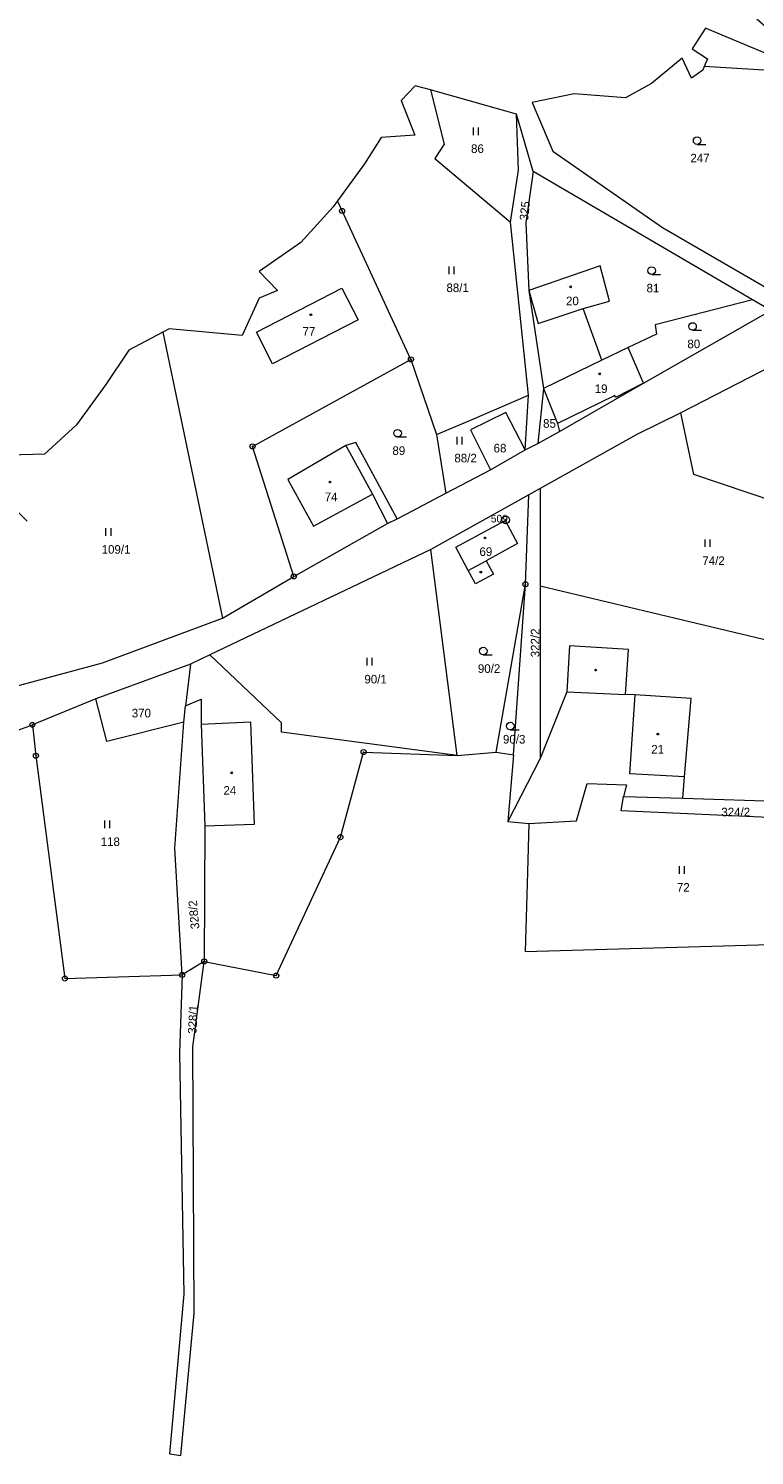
# Model space of a CAD drawing. Header units: metres. Extents: x -608979 to -607440, y -1002358 to -1001032.
# Tile 7 of 11: x -608046 to -607902, y -1001595 to -1001313. Entities that reach past the tile are written whole.
import ezdxf
from ezdxf.enums import TextEntityAlignment as Align

# ---------------------------------------------------------------- set-up
doc = ezdxf.new("R2010")
doc.units = ezdxf.units.M
for name, color, linetype in [('Hranice parcel', 7, 'Continuous'), ('Parcelní čísla', 7, 'Continuous'), ('Vnitřní kresba', 7, 'Continuous'), ('Značky bodu BP', 7, 'Continuous'), ('Značky budov', 7, 'Continuous'), ('Značky kultur', 7, 'Continuous')]:
    doc.layers.add(name, color=color, linetype=linetype)
doc.styles.add('dgn001', font='dgn001.shx')
doc.styles.add('dgn023', font='dgn023.shx')

# ---------------------------------------------------------------- blocks, each defined once
blk = doc.blocks.new('4.021')
at = {"layer": 'Značky budov', "color": 7, "linetype": 'Continuous', "lineweight": 13}
blk.add_circle((-0.01, 0), 0.175, dxfattribs=at)
blk = doc.blocks.new('4.026')
at = {"layer": 'Značky budov', "color": 7, "linetype": 'Continuous', "lineweight": 13}
blk.add_circle((-0.01, 0), 0.175, dxfattribs=at)
blk = doc.blocks.new('4.0215')
at = {"layer": 'Značky budov', "color": 7, "linetype": 'Continuous', "lineweight": 13}
blk.add_circle((-0.01, 0), 0.175, dxfattribs=at)
blk = doc.blocks.new('4.0216')
at = {"layer": 'Značky budov', "color": 7, "linetype": 'Continuous', "lineweight": 13}
blk.add_circle((-0.01, 0), 0.175, dxfattribs=at)
blk = doc.blocks.new('4.0230')
at = {"layer": 'Značky budov', "color": 7, "linetype": 'Continuous', "lineweight": 13}
blk.add_circle((-0.01, 0), 0.175, dxfattribs=at)
blk = doc.blocks.new('4.0246')
at = {"layer": 'Značky budov', "color": 7, "linetype": 'Continuous', "lineweight": 13}
blk.add_circle((-0.01, 0), 0.175, dxfattribs=at)
blk = doc.blocks.new('4.0255')
at = {"layer": 'Značky budov', "color": 7, "linetype": 'Continuous', "lineweight": 13}
blk.add_circle((-0.01, 0), 0.175, dxfattribs=at)
blk = doc.blocks.new('3.0616')
at = {"layer": 'Značky kultur', "color": 7, "linetype": 'Continuous', "lineweight": 13}
for p, q in [((-0.51, 0), (-0.51, 1.5)), ((0.49, 0), (0.49, 1.5))]:
    blk.add_line(p, q, dxfattribs=at)
blk = doc.blocks.new('3.0624')
at = {"layer": 'Značky kultur', "color": 7, "linetype": 'Continuous', "lineweight": 13}
for p, q in [((-0.51, 0), (-0.51, 1.5)), ((0.49, 0), (0.49, 1.5))]:
    blk.add_line(p, q, dxfattribs=at)
blk = doc.blocks.new('3.0416')
at = {"layer": 'Značky kultur', "color": 7, "linetype": 'Continuous', "lineweight": 13}
blk.add_line((0.01, 0), (1.76, 0), dxfattribs=at)
blk.add_circle((0.01, 0.75), 0.75, dxfattribs=at)
blk = doc.blocks.new('3.0418')
at = {"layer": 'Značky kultur', "color": 7, "linetype": 'Continuous', "lineweight": 13}
blk.add_line((0.01, 0), (1.76, 0), dxfattribs=at)
blk.add_circle((0.01, 0.75), 0.75, dxfattribs=at)
blk = doc.blocks.new('3.0419')
at = {"layer": 'Značky kultur', "color": 7, "linetype": 'Continuous', "lineweight": 13}
blk.add_line((0.01, 0), (1.76, 0), dxfattribs=at)
blk.add_circle((0.01, 0.75), 0.75, dxfattribs=at)
blk = doc.blocks.new('3.0421')
at = {"layer": 'Značky kultur', "color": 7, "linetype": 'Continuous', "lineweight": 13}
blk.add_line((0.01, 0), (1.76, 0), dxfattribs=at)
blk.add_circle((0.01, 0.75), 0.75, dxfattribs=at)
blk = doc.blocks.new('3.0629')
at = {"layer": 'Značky kultur', "color": 7, "linetype": 'Continuous', "lineweight": 13}
for p, q in [((-0.51, 0), (-0.51, 1.5)), ((0.49, 0), (0.49, 1.5))]:
    blk.add_line(p, q, dxfattribs=at)
blk = doc.blocks.new('3.0630')
at = {"layer": 'Značky kultur', "color": 7, "linetype": 'Continuous', "lineweight": 13}
for p, q in [((-0.51, 0), (-0.51, 1.5)), ((0.49, 0), (0.49, 1.5))]:
    blk.add_line(p, q, dxfattribs=at)
blk = doc.blocks.new('3.0429')
at = {"layer": 'Značky kultur', "color": 7, "linetype": 'Continuous', "lineweight": 13}
blk.add_line((0.01, 0), (1.76, 0), dxfattribs=at)
blk.add_circle((0.01, 0.75), 0.75, dxfattribs=at)
blk = doc.blocks.new('3.0637')
at = {"layer": 'Značky kultur', "color": 7, "linetype": 'Continuous', "lineweight": 13}
for p, q in [((-0.51, 0), (-0.51, 1.5)), ((0.49, 0), (0.49, 1.5))]:
    blk.add_line(p, q, dxfattribs=at)
blk = doc.blocks.new('3.0638')
at = {"layer": 'Značky kultur', "color": 7, "linetype": 'Continuous', "lineweight": 13}
for p, q in [((-0.51, 0), (-0.51, 1.5)), ((0.49, 0), (0.49, 1.5))]:
    blk.add_line(p, q, dxfattribs=at)
blk = doc.blocks.new('3.0430')
at = {"layer": 'Značky kultur', "color": 7, "linetype": 'Continuous', "lineweight": 13}
blk.add_line((0.01, 0), (1.76, 0), dxfattribs=at)
blk.add_circle((0.01, 0.75), 0.75, dxfattribs=at)
blk = doc.blocks.new('3.0642')
at = {"layer": 'Značky kultur', "color": 7, "linetype": 'Continuous', "lineweight": 13}
for p, q in [((-0.51, 0), (-0.51, 1.5)), ((0.49, 0), (0.49, 1.5))]:
    blk.add_line(p, q, dxfattribs=at)
blk = doc.blocks.new('3.0643')
at = {"layer": 'Značky kultur', "color": 7, "linetype": 'Continuous', "lineweight": 13}
for p, q in [((-0.51, 0), (-0.51, 1.5)), ((0.49, 0), (0.49, 1.5))]:
    blk.add_line(p, q, dxfattribs=at)
blk = doc.blocks.new('1.018')
at = {"layer": 'Značky bodu BP', "color": 3, "linetype": 'Continuous', "lineweight": 13}
for radius in [0.75, 0.03]:
    blk.add_circle((0, 0), radius, dxfattribs=at)
blk = doc.blocks.new('1.0548')
at = {"layer": 'Značky bodu BP', "color": 3, "linetype": 'Continuous', "lineweight": 13}
for radius in [0.5, 0.0303]:
    blk.add_circle((0, 0), radius, dxfattribs=at)
blk = doc.blocks.new('1.0549')
at = {"layer": 'Značky bodu BP', "color": 3, "linetype": 'Continuous', "lineweight": 13}
for radius in [0.5, 0.0303]:
    blk.add_circle((0, 0), radius, dxfattribs=at)
blk = doc.blocks.new('4.0258')
at = {"layer": 'Značky budov', "color": 7, "linetype": 'Continuous', "lineweight": 13}
blk.add_circle((-0.01, 0), 0.175, dxfattribs=at)
blk = doc.blocks.new('4.0259')
at = {"layer": 'Značky budov', "color": 7, "linetype": 'Continuous', "lineweight": 13}
blk.add_circle((-0.01, 0), 0.175, dxfattribs=at)
blk = doc.blocks.new('1.0559')
at = {"layer": 'Značky bodu BP', "color": 3, "linetype": 'Continuous', "lineweight": 13}
for radius in [0.5, 0.0303]:
    blk.add_circle((0, 0), radius, dxfattribs=at)
blk = doc.blocks.new('1.0562')
at = {"layer": 'Značky bodu BP', "color": 3, "linetype": 'Continuous', "lineweight": 13}
for radius in [0.5, 0.0303]:
    blk.add_circle((0, 0), radius, dxfattribs=at)
blk = doc.blocks.new('1.0569')
at = {"layer": 'Značky bodu BP', "color": 3, "linetype": 'Continuous', "lineweight": 13}
for radius in [0.5, 0.0303]:
    blk.add_circle((0, 0), radius, dxfattribs=at)
blk = doc.blocks.new('1.0577')
at = {"layer": 'Značky bodu BP', "color": 3, "linetype": 'Continuous', "lineweight": 13}
for radius in [0.5, 0.0303]:
    blk.add_circle((0, 0), radius, dxfattribs=at)
blk = doc.blocks.new('1.0579')
at = {"layer": 'Značky bodu BP', "color": 3, "linetype": 'Continuous', "lineweight": 13}
for radius in [0.5, 0.0303]:
    blk.add_circle((0, 0), radius, dxfattribs=at)
blk = doc.blocks.new('1.0581')
at = {"layer": 'Značky bodu BP', "color": 3, "linetype": 'Continuous', "lineweight": 13}
for radius in [0.5, 0.0303]:
    blk.add_circle((0, 0), radius, dxfattribs=at)
blk = doc.blocks.new('1.0586')
at = {"layer": 'Značky bodu BP', "color": 3, "linetype": 'Continuous', "lineweight": 13}
for radius in [0.5, 0.0303]:
    blk.add_circle((0, 0), radius, dxfattribs=at)
blk = doc.blocks.new('1.0590')
at = {"layer": 'Značky bodu BP', "color": 3, "linetype": 'Continuous', "lineweight": 13}
for radius in [0.5, 0.0303]:
    blk.add_circle((0, 0), radius, dxfattribs=at)
blk = doc.blocks.new('1.0593')
at = {"layer": 'Značky bodu BP', "color": 3, "linetype": 'Continuous', "lineweight": 13}
for radius in [0.5, 0.0303]:
    blk.add_circle((0, 0), radius, dxfattribs=at)
blk = doc.blocks.new('1.0596')
at = {"layer": 'Značky bodu BP', "color": 3, "linetype": 'Continuous', "lineweight": 13}
for radius in [0.5, 0.0303]:
    blk.add_circle((0, 0), radius, dxfattribs=at)
blk = doc.blocks.new('1.05100')
at = {"layer": 'Značky bodu BP', "color": 3, "linetype": 'Continuous', "lineweight": 13}
for radius in [0.5, 0.0303]:
    blk.add_circle((0, 0), radius, dxfattribs=at)

msp = doc.modelspace()

# ---------------------------------------------------------------- linework, layer by layer
at = {"layer": 'Hranice parcel', "color": 1, "linetype": 'Continuous', "lineweight": 13}
for p, q in [((-607912.2, -1001320.89), (-607912.51, -1001321.64)), ((-607964.94, -1001325.92), (-607966.28, -1001325.55)), ((-607949.31, -1001330.34), (-607964.94, -1001325.92)), ((-607945.98, -1001341.65), (-607949.31, -1001330.34)), ((-607902.66, -1001367.01), (-607945.98, -1001341.65)), ((-607899.04, -1001369.13), (-607902.66, -1001367.01))]:
    msp.add_line(p, q, dxfattribs=at)
at = {"layer": 'Hranice parcel', "color": 3, "linetype": 'Continuous', "lineweight": 13}
for p, q in [((-607882.36, -1001322.83), (-607912.2, -1001320.89)), ((-607946.94, -1001385.83), (-607950.51, -1001351.69)), ((-607946.89, -1001365.14), (-607943.98, -1001384.53)), ((-607924.19, -1001383.46), (-607899.04, -1001369.13)), ((-608019.19, -1001373.39), (-608007.4, -1001429.87)), ((-607970.15, -1001378.77), (-607965.12, -1001393.64)), ((-607932.46, -1001378.93), (-607943.98, -1001384.53)), ((-607927.25, -1001376.42), (-607932.46, -1001378.93)), ((-607924.19, -1001383.46), (-607927.25, -1001376.42)), ((-607943.98, -1001384.53), (-607945.09, -1001395.37)), ((-607940.84, -1001393.03), (-607924.19, -1001383.46)), ((-607947.58, -1001396.67), (-607946.94, -1001385.83)), ((-607945.09, -1001395.37), (-607940.84, -1001393.03)), ((-607965.12, -1001393.64), (-607963.26, -1001405.22)), ((-607947.58, -1001396.67), (-607945.09, -1001395.37)), ((-607954.45, -1001400.62), (-607947.58, -1001396.67)), ((-607963.26, -1001405.22), (-607954.45, -1001400.62)), ((-607944.64, -1001404.28), (-607946.86, -1001405.52)), ((-607944.64, -1001404.28), (-607944.64, -1001423.59)), ((-607946.86, -1001405.52), (-607966.2, -1001416.33)), ((-607947.55, -1001423.2), (-607946.86, -1001405.52)), ((-607993.3, -1001421.64), (-607974.79, -1001411.2)), ((-607974.79, -1001411.2), (-607972.88, -1001410.27)), ((-607966.2, -1001416.33), (-608009.87, -1001437.14)), ((-607961.02, -1001457.01), (-607966.2, -1001416.33)), ((-608007.4, -1001429.87), (-607993.3, -1001421.64)), ((-607953.31, -1001456.37), (-607947.55, -1001423.2)), ((-607949.88, -1001456.86), (-607947.55, -1001423.2)), ((-607944.64, -1001423.59), (-607944.64, -1001457.6)), ((-607885.05, -1001437.82), (-607944.64, -1001423.59)), ((-607938.82, -1001435.35), (-607939.37, -1001444.45)), ((-608009.87, -1001437.14), (-608013.69, -1001438.99)), ((-608013.69, -1001438.99), (-608032.41, -1001445.83)), ((-608013.69, -1001438.99), (-608014.66, -1001447.23)), ((-608032.41, -1001445.83), (-608044.95, -1001450.97)), ((-607939.37, -1001444.45), (-607944.64, -1001457.6)), ((-608015.04, -1001450.45), (-608014.66, -1001447.23)), ((-607961.02, -1001457.01), (-607953.31, -1001456.37)), ((-607953.31, -1001456.37), (-607949.88, -1001456.86)), ((-607949.88, -1001456.86), (-607951.03, -1001470.08)), ((-607944.64, -1001457.6), (-607951.03, -1001470.08)), ((-607928.14, -1001465.11), (-607916.46, -1001465.48)), ((-607916.46, -1001465.48), (-607887.53, -1001466.34)), ((-607951.03, -1001470.08), (-607946.9, -1001470.43)), ((-608010.99, -1001497.69), (-608015.38, -1001500.37))]:
    msp.add_line(p, q, dxfattribs=at)
at = {"layer": 'Hranice parcel', "color": 1, "linetype": 'Continuous', "lineweight": 13, "flags": 128}
for points in [[(-607854.56, -1001272.75), (-607860.31, -1001273.86), (-607863.34, -1001280.68), (-607868.44, -1001280.56), (-607871.3, -1001283.25), (-607876.62, -1001278.19), (-607892.1, -1001285.62), (-607894.58, -1001302.45), (-607899.03, -1001304.62), (-607901.81, -1001311.52), (-607897.39, -1001315.39), (-607898.95, -1001318.82), (-607911.99, -1001313.34), (-607913.43, -1001315.59)], [(-607913.43, -1001315.59), (-607914.62, -1001317.43), (-607911.59, -1001319.4), (-607912.2, -1001320.89)], [(-607912.51, -1001321.64), (-607914.75, -1001323.23), (-607916.59, -1001319.27), (-607922.65, -1001324.28), (-607927.79, -1001327.11), (-607937.92, -1001326.32), (-607946.22, -1001328.03)], [(-607966.28, -1001325.55), (-607969.29, -1001324.71), (-607972.07, -1001327.65), (-607969.36, -1001334.48), (-607976.06, -1001334.93), (-607979.36, -1001340.15), (-607984.66, -1001347.45)], [(-607946.22, -1001328.03), (-607942.11, -1001337.64), (-607920.44, -1001352.7), (-607894.77, -1001367.61)], [(-607984.66, -1001347.45), (-607985.53, -1001348.65), (-607991.88, -1001355.68), (-608000.13, -1001361.44), (-607996.49, -1001365.16), (-608000.13, -1001366.67), (-608003.52, -1001374.07), (-608017.89, -1001372.71), (-608019.19, -1001373.39)], [(-608019.19, -1001373.39), (-608025.88, -1001376.92), (-608030.41, -1001383.76), (-608036.25, -1001391.73), (-608042.56, -1001397.5), (-608049.5, -1001397.7), (-608049.91, -1001406.69), (-608045.95, -1001410.74)]]:
    msp.add_lwpolyline(points, dxfattribs=at)
at = {"layer": 'Hranice parcel', "color": 3, "linetype": 'Continuous', "lineweight": 13, "flags": 128}
for points in [[(-607966.28, -1001325.55), (-607963.57, -1001336.29), (-607965.41, -1001339.12), (-607950.51, -1001351.69)], [(-607950.51, -1001351.69), (-607948.94, -1001341.39), (-607949.31, -1001330.34)], [(-607945.98, -1001341.65), (-607947.46, -1001351.83), (-607946.89, -1001365.14)], [(-607970.15, -1001378.77), (-607983.76, -1001349.44), (-607984.66, -1001347.45)], [(-607932.46, -1001378.93), (-607936.14, -1001368.75), (-607930.94, -1001367.27), (-607932.79, -1001360.26), (-607946.89, -1001365.14)], [(-607902.66, -1001367.01), (-607921.93, -1001371.96), (-607921.68, -1001373.81), (-607927.25, -1001376.42)], [(-607885.55, -1001375.65), (-607889.98, -1001375.52), (-607916.83, -1001389.32)], [(-607993.3, -1001421.64), (-608001.46, -1001395.95), (-607970.15, -1001378.77)], [(-607943.98, -1001384.53), (-607941.22, -1001391.46), (-607940.84, -1001393.03)], [(-607965.12, -1001393.64), (-607958.06, -1001390.68), (-607946.94, -1001385.83)], [(-607947.58, -1001396.67), (-607951.43, -1001389.24), (-607958.39, -1001392.72), (-607954.45, -1001400.62)], [(-607916.83, -1001389.32), (-607925.54, -1001393.61), (-607944.64, -1001404.28)], [(-607881.85, -1001412.45), (-607914.29, -1001401.54), (-607916.83, -1001389.32)], [(-607972.88, -1001410.27), (-607981.02, -1001395.16), (-607982.99, -1001395.79), (-607994.47, -1001402.5), (-607989.38, -1001411.69), (-607977.78, -1001405.39), (-607974.79, -1001411.2)], [(-607972.88, -1001410.27), (-607971.11, -1001409.33), (-607963.26, -1001405.22)], [(-607961.31, -1001415.85), (-607951.54, -1001410.62), (-607949.13, -1001415.14), (-607955.29, -1001418.56), (-607953.86, -1001421.22), (-607957.41, -1001423.12)], [(-607957.41, -1001423.12), (-607958.84, -1001420.46), (-607961.31, -1001415.85)], [(-608050.83, -1001444.04), (-608031.12, -1001438.74), (-608007.4, -1001429.87)], [(-607916.46, -1001465.48), (-607916.1, -1001461.26), (-607914.8, -1001445.73), (-607925.85, -1001445.06), (-607927.75, -1001444.97), (-607927.19, -1001436.09), (-607938.82, -1001435.35)], [(-607961.02, -1001457.01), (-607995.7, -1001452.42), (-607995.7, -1001450.57), (-608009.87, -1001437.14)], [(-608015.04, -1001450.45), (-608030.21, -1001454.27), (-608032.41, -1001445.83)], [(-608014.66, -1001447.23), (-608011.58, -1001445.89), (-608011.58, -1001450.84), (-608010.9, -1001471.01), (-608010.99, -1001497.69)], [(-608078.56, -1001463.12), (-608068.76, -1001459.63), (-608044.95, -1001450.97)], [(-608044.95, -1001450.97), (-608044.24, -1001457.06), (-608038.51, -1001501.07), (-608015.38, -1001500.37)], [(-608015.38, -1001500.37), (-608016.77, -1001475.34), (-608015.04, -1001450.45)], [(-608010.99, -1001497.69), (-607996.77, -1001500.5), (-607984.1, -1001473.16), (-607979.52, -1001456.35), (-607961.02, -1001457.01)], [(-607946.9, -1001470.43), (-607937.47, -1001469.92), (-607935.37, -1001462.52), (-607927.55, -1001462.83), (-607928.14, -1001465.11)], [(-607887.84, -1001469.82), (-607928.66, -1001467.95), (-607928.14, -1001465.11)], [(-607946.9, -1001470.43), (-607947.16, -1001480.05), (-607947.6, -1001495.75), (-607890, -1001494.08)], [(-608015.38, -1001500.37), (-608015.9, -1001515.85), (-608015.05, -1001563.42), (-608017.88, -1001595), (-608015.64, -1001595.29), (-608012.96, -1001567.2), (-608013.22, -1001514.58), (-608010.99, -1001497.69)]]:
    msp.add_lwpolyline(points, dxfattribs=at)
at = {"layer": 'Vnitřní kresba', "color": 2, "linetype": 'Continuous', "lineweight": 0}
for p, q in [((-607946.89, -1001365.14), (-607945.03, -1001371.71)), ((-607945.03, -1001371.71), (-607936.14, -1001368.75)), ((-607924.19, -1001383.46), (-607929.72, -1001386.27)), ((-607929.86, -1001385.91), (-607941.22, -1001391.46)), ((-607929.72, -1001386.27), (-607929.86, -1001385.91)), ((-607982.99, -1001395.79), (-607977.78, -1001405.39)), ((-607958.84, -1001420.46), (-607955.29, -1001418.56)), ((-607939.37, -1001444.45), (-607927.75, -1001444.97)), ((-607926.92, -1001460.63), (-607925.85, -1001445.06)), ((-608011.58, -1001450.84), (-608001.88, -1001450.37)), ((-608001.88, -1001450.37), (-608001.16, -1001470.64)), ((-607916.1, -1001461.26), (-607926.92, -1001460.63)), ((-608001.16, -1001470.64), (-608010.9, -1001471.01))]:
    msp.add_line(p, q, dxfattribs=at)
at = {"layer": 'Vnitřní kresba', "color": 2, "linetype": 'Continuous', "lineweight": 0, "flags": 128}
msp.add_lwpolyline([(-608000.68, -1001373.39), (-607983.84, -1001364.72), (-607980.6, -1001370.93), (-607997.48, -1001379.66), (-608000.68, -1001373.39)], dxfattribs=at)

# ---------------------------------------------------------------- block references
at = {"color": 7, "linetype": 'Continuous', "lineweight": 0}
for name, p in [('3.0624', (-607957.28, -1001334.45)), ('3.0430', (-607913.63, -1001336.3)), ('1.0569', (-607983.76, -1001349.44)), ('3.0642', (-607962.09, -1001361.93)), ('3.0418', (-607922.61, -1001361.99)), ('4.0216', (-607938.59, -1001364.44)), ('4.0230', (-607989.93, -1001369.96)), ('3.0419', (-607914.54, -1001373.02)), ('1.0559', (-607970.15, -1001378.77)), ('4.0255', (-607932.86, -1001381.63)), ('3.0416', (-607972.81, -1001394.1)), ('1.0548', (-608001.46, -1001395.95)), ('3.0638', (-607960.52, -1001395.57)), ('4.026', (-607986.13, -1001403.01)), ('1.018', (-607951.42, -1001410.48)), ('3.0630', (-608029.89, -1001413.61)), ('4.021', (-607955.51, -1001414.04)), ('3.0637', (-607911.54, -1001415.83)), ('1.0549', (-607993.3, -1001421.64)), ('4.0259', (-607956.36, -1001420.79)), ('1.0562', (-607947.55, -1001423.2)), ('3.0643', (-607978.3, -1001439.24)), ('3.0429', (-607955.88, -1001437.15)), ('4.0258', (-607933.66, -1001440.15)), ('1.0593', (-608044.95, -1001450.97)), ('3.0421', (-607950.54, -1001451.95)), ('4.0215', (-607921.37, -1001452.79)), ('1.0586', (-608044.24, -1001457.06)), ('1.05100', (-607979.52, -1001456.35)), ('4.0246', (-608005.56, -1001460.44)), ('3.0629', (-608030.13, -1001471.35)), ('1.0577', (-607984.1, -1001473.16)), ('3.0616', (-607916.61, -1001480.37)), ('1.0581', (-608010.99, -1001497.69)), ('1.0579', (-608015.38, -1001500.37)), ('1.0590', (-607996.77, -1001500.5)), ('1.0596', (-608038.51, -1001501.07))]:
    msp.add_blockref(name, p, dxfattribs=at)

# ---------------------------------------------------------------- texts
at = {"layer": 'Parcelní čísla', "color": 4, "linetype": 'Continuous', "lineweight": 50, "style": 'dgn023'}
for s, p in [('86', (-607957.022002, -1001338)), ('247', (-607913.054003, -1001339.85)), ('88/1', (-607960.931004, -1001365.48)), ('81', (-607922.352002, -1001365.539)), ('80', (-607914.282002, -1001376.57)), ('85', (-607942.787, -1001392.279)), ('89', (-607972.552002, -1001397.65)), ('88/2', (-607959.361004, -1001399.12)), ('109/1', (-608028.413005, -1001417.16)), ('74/2', (-607910.381004, -1001419.38)), ('90/1', (-607977.141004, -1001442.789)), ('90/2', (-607954.721004, -1001440.7)), ('370', (-608023.414003, -1001449.5)), ('90/3', (-607949.762, -1001454.659)), ('324/2', (-607905.993005, -1001469.039)), ('118', (-608029.554003, -1001474.9)), ('72', (-607916.352002, -1001483.919))]:
    msp.add_text(s, height=1.699998, dxfattribs=at).set_placement(p, align=Align.CENTER)
for s, rotation, p in [('325', 84, (-607946.824453, -1001349.515972)), ('322/2', 90, (-607944.77, -1001434.783005)), ('328/2', 95, (-608012.191411, -1001488.394178)), ('328/1', 87, (-608012.393572, -1001509.199829))]:
    msp.add_text(s, height=1.699998, rotation=rotation, dxfattribs=at).set_placement(p, align=Align.CENTER)
at = {"layer": 'Parcelní čísla', "color": 1, "linetype": 'Continuous', "lineweight": 50, "style": 'dgn023'}
for s, p in [('20', (-607938.262002, -1001368.08)), ('77', (-607990.302002, -1001374.08)), ('19', (-607932.592002, -1001385.41)), ('68', (-607952.562002, -1001397.15)), ('74', (-607985.922002, -1001406.78)), ('69', (-607955.362002, -1001417.6)), ('21', (-607921.422002, -1001456.64)), ('24', (-608005.932002, -1001464.76))]:
    msp.add_text(s, height=1.699998, dxfattribs=at).set_placement(p, align=Align.CENTER)
at = {"layer": 'Značky bodu BP', "color": 3, "linetype": 'Continuous', "lineweight": 0, "style": 'dgn001'}
msp.add_text('509', height=1.499994, dxfattribs=at).set_placement((-607951.023018, -1001410.98), align=Align.RIGHT)

doc.saveas('drawing.dxf')
